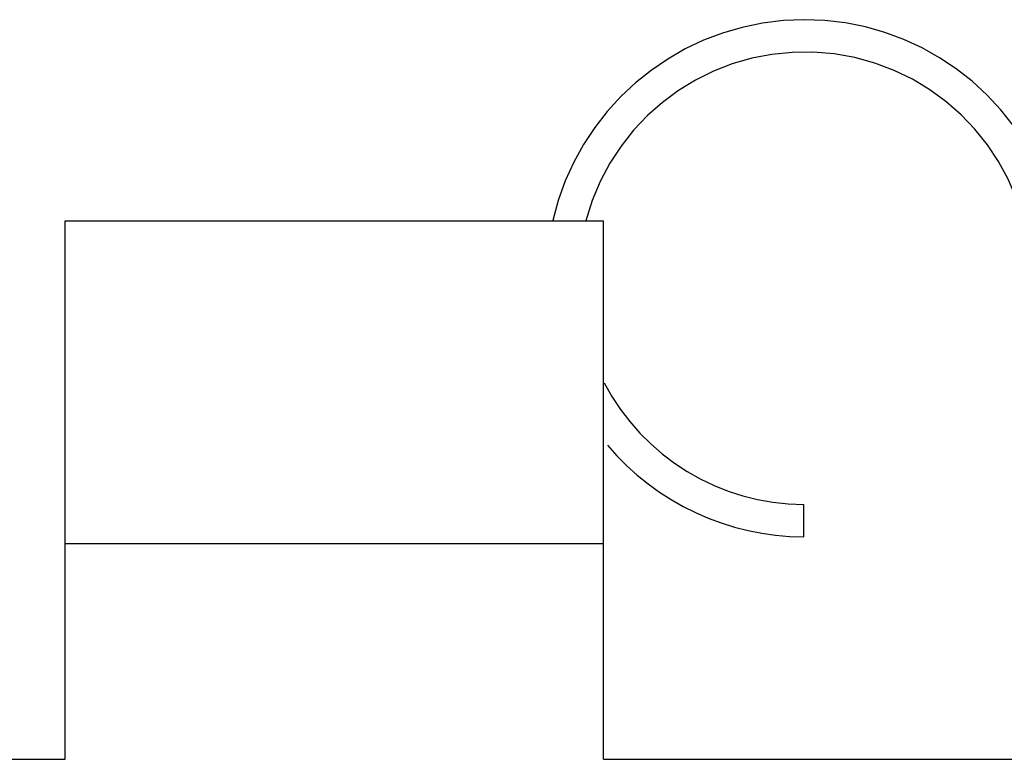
# Model space of a CAD drawing. Header units: millimetres. Extents: x 132157 to 155303, y 33763 to 45643.
# Tile 16 of 256: x 141066 to 141078, y 34861 to 34870. Entities that reach past the tile are written whole.
import ezdxf

# ---------------------------------------------------------------- set-up
doc = ezdxf.new("R2010")
doc.units = ezdxf.units.MM
doc.header["$LTSCALE"] = 20
doc.linetypes.add('ČÁRKOVANÁ2', pattern=[9.525, 6.35, -3.175])
doc.layers.add('PŘEJEZD', color=7, linetype='ČÁRKOVANÁ2')

msp = doc.modelspace()

# ---------------------------------------------------------------- linework, layer by layer
at = {"layer": 'PŘEJEZD', "ltscale": 0.5}
for p, q in [((141066.7031, 34867.5921), (141073.3698, 34867.5921)), ((141066.7031, 34860.9255), (141066.7031, 34867.5921)), ((141073.3698, 34860.9255), (141073.3698, 34867.5921)), ((141075.8496, 34863.6796), (141075.8509, 34864.0796)), ((141073.3698, 34863.5921), (141066.7031, 34863.5921)), ((141020.8365, 34860.9255), (141066.7031, 34860.9255)), ((141073.3698, 34860.9255), (141100.0365, 34860.9255))]:
    msp.add_line(p, q, dxfattribs=at)
for radius, start, end in [(3.2, 22.34758, 167.12279), (2.8, 359.80544, 165.27297), (2.8, 207.51755, 269.80544), (3.2, 220.24428, 269.80544)]:
    msp.add_arc((141075.8604, 34866.8796), radius, start, end, dxfattribs=at)

doc.saveas('drawing.dxf')
